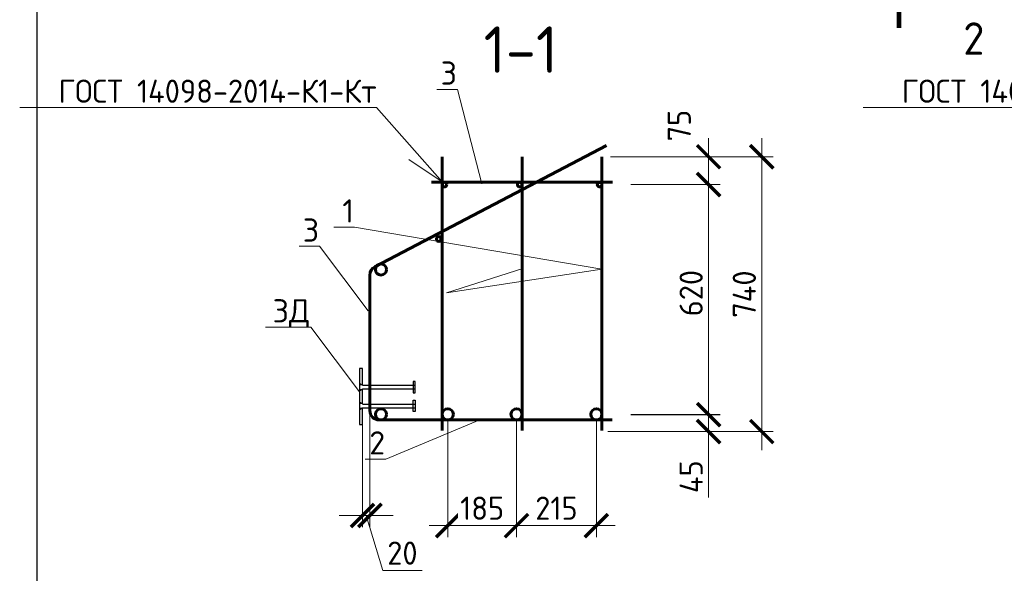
# Model space of a CAD drawing. Header units: millimetres. Extents: x 251864 to 617215, y -272865 to -46010.
# Tile 45 of 53: x 518866 to 529471, y -223575 to -217609. Entities that reach past the tile are written whole.
import ezdxf
from ezdxf import colors
from ezdxf.entities.mleader import LeaderData, LeaderLine
from ezdxf.math import Vec2, Vec3

# ---------------------------------------------------------------- set-up
doc = ezdxf.new("R2010")
doc.units = ezdxf.units.MM
doc.layers.get('Defpoints').update_dxf_attribs({"color": 140})
for name, color, linetype, lineweight in [('Выноски', 20, 'Continuous', 20), ('Изделия закладные', 1, 'Continuous', 30), ('подоснова', 151, 'Continuous', 5), ('Размеры', 54, 'Continuous', 20), ('СО_ОСНОВНАЯ_060', 142, 'Continuous', 60)]:
    doc.layers.add(name, color=color, linetype=linetype, lineweight=lineweight)
doc.layers.add('ТОЛСТЫЕ_ОСНОВНЫЕ', color=6, linetype='Continuous')
doc.styles.add('GOST-2.304_Type-B', font='GOST_Common.ttf')
doc.dimstyles.new('мой', dxfattribs={"dimscale": 100, "dimtxt": 2.5, "dimasz": 2.5, "dimexe": 1.25, "dimexo": 0.625, "dimtad": 1, "dimdec": 0, "dimtxsty": 'GOST-2.304_Type-B', "dimblk": 'ARCHTICK', "dimcen": 2.5, "dimdle": 2, "dimaunit": 1, "dimadec": 1, "dimazin": 2, "dimtfac": 1, "dimtdec": 0, "dimtmove": 1, "dimatfit": 3, "dimfxl": 1, "dimtfill": 1, "dimlwd": -1, "dimlwe": -1, "dimarcsym": 0})

# ---------------------------------------------------------------- blocks, each defined once
blk = doc.blocks.new('*U281')
at = {"layer": 'ТОЛСТЫЕ_ОСНОВНЫЕ', "color": 6}
blk.add_lwpolyline([(20, 5), (205, 5), (205, 292), (20, 292)], close=True, dxfattribs=at)
blk = doc.blocks.new('_None')
blk = doc.blocks.new('_ArchTick')
at = {"color": 0, "linetype": 'ByBlock', "const_width": 0.15}
blk.add_lwpolyline([(-0.5, -0.5), (0.5, 0.5)], dxfattribs=at)
blk = doc.blocks.new('*D1228')
at = {"layer": 'Defpoints', "color": 0, "ltscale": 0.1, "transparency": 16777216}
for p in [(525388, -221866), (526286, -221866), (525138, -222047)]:
    blk.add_point(p, dxfattribs=at)
at = {"layer": 'Размеры', "color": 0, "linetype": 'Continuous', "ltscale": 0.1, "transparency": 16777216}
for p, q in [((526286, -222247), (526286, -221666)), ((525450, -221866), (526411, -221866)), ((525200, -222047), (526411, -222047)), ((526286, -222759), (526286, -222047))]:
    blk.add_line(p, q, dxfattribs=at)
at = {"layer": 'Размеры', "color": 0, "ltscale": 0.1, "transparency": 16777216, "xscale": 250, "yscale": 250, "zscale": 250}
for p, rotation in [((526286, -221866), 90), ((526286, -222047), 270)]:
    blk.add_blockref('_ArchTick', p, dxfattribs=dict(at, rotation=rotation))
at = {"layer": 'Размеры', "color": 0, "ltscale": 0.1, "transparency": 16777216, "insert": (526098, -222534), "char_height": 250, "attachment_point": 5, "rotation": 90, "style": 'GOST-2.304_Type-B', "bg_fill": 3, "box_fill_scale": 1.1, "bg_fill_color": 256, "bg_fill_true_color": 13158600, "bg_fill_transparency": 0}
blk.add_mtext('45', dxfattribs=at)
blk = doc.blocks.new('*D1229')
at = {"layer": 'Defpoints', "color": 0, "ltscale": 0.1, "transparency": 16777216}
for p in [(525388, -219386), (526286, -219386), (525388, -221865)]:
    blk.add_point(p, dxfattribs=at)
at = {"layer": 'Размеры', "color": 0, "linetype": 'Continuous', "ltscale": 0.1, "transparency": 16777216}
for p, q in [((526286, -222065), (526286, -219186)), ((525450, -219386), (526411, -219386)), ((525450, -221865), (526411, -221865))]:
    blk.add_line(p, q, dxfattribs=at)
at = {"layer": 'Размеры', "color": 0, "ltscale": 0.1, "transparency": 16777216, "xscale": 250, "yscale": 250, "zscale": 250}
for p, rotation in [((526286, -219386), 90), ((526286, -221865), 270)]:
    blk.add_blockref('_ArchTick', p, dxfattribs=dict(at, rotation=rotation))
at = {"layer": 'Размеры', "color": 0, "ltscale": 0.1, "transparency": 16777216, "insert": (526098, -220555), "char_height": 250, "attachment_point": 5, "rotation": 90, "style": 'GOST-2.304_Type-B', "bg_fill": 3, "box_fill_scale": 1.1, "bg_fill_color": 256, "bg_fill_true_color": 13158600, "bg_fill_transparency": 0}
blk.add_mtext('620', dxfattribs=at)
blk = doc.blocks.new('*D1230')
at = {"layer": 'Defpoints', "color": 0, "ltscale": 0.1, "transparency": 16777216}
for p in [(525168, -219086), (526286, -219086), (525388, -219386)]:
    blk.add_point(p, dxfattribs=at)
at = {"layer": 'Размеры', "color": 0, "linetype": 'Continuous', "ltscale": 0.1, "transparency": 16777216}
for p, q in [((526286, -219586), (526286, -218886)), ((525230, -219086), (526411, -219086)), ((525450, -219386), (526411, -219386))]:
    blk.add_line(p, q, dxfattribs=at)
at = {"layer": 'Размеры', "color": 0, "ltscale": 0.1, "transparency": 16777216, "xscale": 250, "yscale": 250, "zscale": 250}
for p, rotation in [((526286, -219086), 90), ((526286, -219386), 270)]:
    blk.add_blockref('_ArchTick', p, dxfattribs=dict(at, rotation=rotation))
at = {"layer": 'Размеры', "color": 0, "ltscale": 0.1, "transparency": 16777216, "insert": (525970, -218750), "char_height": 250, "attachment_point": 5, "rotation": 90, "style": 'GOST-2.304_Type-B', "bg_fill": 3, "box_fill_scale": 1.1, "bg_fill_color": 256, "bg_fill_true_color": 13158600, "bg_fill_transparency": 0}
blk.add_mtext('75', dxfattribs=at)
blk = doc.blocks.new('*D1231')
at = {"layer": 'Defpoints', "color": 0, "ltscale": 0.1, "transparency": 16777216}
for p in [(525800, -219086), (525138, -222047), (526858, -222047)]:
    blk.add_point(p, dxfattribs=at)
at = {"layer": 'Размеры', "color": 0, "linetype": 'Continuous', "ltscale": 0.1, "transparency": 16777216}
for p, q in [((526858, -218886), (526858, -222247)), ((525863, -219086), (526983, -219086)), ((525200, -222047), (526983, -222047))]:
    blk.add_line(p, q, dxfattribs=at)
at = {"layer": 'Размеры', "color": 0, "ltscale": 0.1, "transparency": 16777216, "xscale": 250, "yscale": 250, "zscale": 250}
for p, rotation in [((526858, -219086), 90), ((526858, -222047), 270)]:
    blk.add_blockref('_ArchTick', p, dxfattribs=dict(at, rotation=rotation))
at = {"layer": 'Размеры', "color": 0, "ltscale": 0.1, "transparency": 16777216, "insert": (526671, -220566), "char_height": 250, "attachment_point": 5, "rotation": 90, "style": 'GOST-2.304_Type-B', "bg_fill": 3, "box_fill_scale": 1.1, "bg_fill_color": 256, "bg_fill_true_color": 13158600, "bg_fill_transparency": 0}
blk.add_mtext('740', dxfattribs=at)
blk = doc.blocks.new('*D1250')
at = {"layer": 'Defpoints', "color": 0, "ltscale": 0.1, "transparency": 16777216}
for p in [(524217, -221861), (525078, -221861), (524217, -223061)]:
    blk.add_point(p, dxfattribs=at)
at = {"layer": 'Размеры', "color": 0, "linetype": 'Continuous', "ltscale": 0.1, "transparency": 16777216}
for p, q in [((524217, -221924), (524217, -223186)), ((525078, -221924), (525078, -223186)), ((525278, -223061), (524017, -223061))]:
    blk.add_line(p, q, dxfattribs=at)
at = {"layer": 'Размеры', "color": 0, "ltscale": 0.1, "transparency": 16777216, "xscale": 250, "yscale": 250, "zscale": 250, "rotation": 180}
blk.add_blockref('_ArchTick', (524217, -223061), dxfattribs=at)
at = {"layer": 'Размеры', "color": 0, "ltscale": 0.1, "transparency": 16777216, "xscale": 250, "yscale": 250, "zscale": 250}
blk.add_blockref('_ArchTick', (525078, -223061), dxfattribs=at)
at = {"layer": 'Размеры', "color": 0, "ltscale": 0.1, "transparency": 16777216, "insert": (524647, -222873), "char_height": 250, "attachment_point": 5, "style": 'GOST-2.304_Type-B', "bg_fill": 3, "box_fill_scale": 1.1, "bg_fill_color": 256, "bg_fill_true_color": 13158600, "bg_fill_transparency": 0}
blk.add_mtext('215', dxfattribs=at)
blk = doc.blocks.new('*D1251')
at = {"layer": 'Defpoints', "color": 0, "ltscale": 0.1, "transparency": 16777216}
for p in [(523477, -221861), (524217, -222044), (523477, -223061)]:
    blk.add_point(p, dxfattribs=at)
at = {"layer": 'Размеры', "color": 0, "linetype": 'Continuous', "ltscale": 0.1, "transparency": 16777216}
for p, q in [((523477, -221924), (523477, -223186)), ((524217, -222107), (524217, -223186)), ((524417, -223061), (523277, -223061))]:
    blk.add_line(p, q, dxfattribs=at)
at = {"layer": 'Размеры', "color": 0, "ltscale": 0.1, "transparency": 16777216, "xscale": 250, "yscale": 250, "zscale": 250, "rotation": 180}
blk.add_blockref('_ArchTick', (523477, -223061), dxfattribs=at)
at = {"layer": 'Размеры', "color": 0, "ltscale": 0.1, "transparency": 16777216, "xscale": 250, "yscale": 250, "zscale": 250}
blk.add_blockref('_ArchTick', (524217, -223061), dxfattribs=at)
at = {"layer": 'Размеры', "color": 0, "ltscale": 0.1, "transparency": 16777216, "insert": (523847, -222873), "char_height": 250, "attachment_point": 5, "style": 'GOST-2.304_Type-B', "bg_fill": 3, "box_fill_scale": 1.1, "bg_fill_color": 256, "bg_fill_true_color": 13158600, "bg_fill_transparency": 0}
blk.add_mtext('185', dxfattribs=at)
blk = doc.blocks.new('ввввв')
at = {"ltscale": 5}
h = blk.add_hatch(color=256, dxfattribs=at)
h.dxf.hatch_style = 1
h.paths.add_polyline_path([(625470, -158226), (625470, -158258), (625466, -158258), (625466, -158250), (625445, -158226)])
h = blk.add_hatch(color=256, dxfattribs=at)
h.dxf.hatch_style = 1
h.paths.add_polyline_path([(625510, -158226), (625534, -158226), (625514, -158250), (625514, -158258), (625510, -158258)])
h = blk.add_hatch(color=256, dxfattribs=at)
h.dxf.hatch_style = 1
h.paths.add_polyline_path([(625672, -158226), (625647, -158226), (625668, -158250), (625668, -158258), (625672, -158258)])
h = blk.add_hatch(color=256, dxfattribs=at)
h.dxf.hatch_style = 1
h.paths.add_polyline_path([(625712, -158226), (625712, -158258), (625716, -158258), (625716, -158250), (625736, -158226)])
for p, q in [((625466, -158250), (625445, -158226)), ((625514, -158250), (625534, -158226)), ((625668, -158250), (625647, -158226)), ((625716, -158250), (625736, -158226))]:
    blk.add_line(p, q, dxfattribs=at)
at = {"layer": 'Изделия закладные', "lineweight": 30, "ltscale": 25}
for p, q in [((625470, -158258), (625470, -158826)), ((625510, -158258), (625510, -158826)), ((625672, -158258), (625672, -158826)), ((625712, -158258), (625712, -158826))]:
    blk.add_line(p, q, dxfattribs=at)
for points in [[(625712, -158258), (625892, -158258), (625892, -158226), (625290, -158226), (625290, -158258), (625471, -158258)], [(625511, -158258), (625672, -158258)]]:
    blk.add_lwpolyline(points, dxfattribs=at)
for points in [[(625430, -158802), (625550, -158802), (625550, -158826), (625430, -158826)], [(625752, -158802), (625632, -158802), (625632, -158826), (625752, -158826)]]:
    blk.add_lwpolyline(points, close=True, dxfattribs=at)
blk = doc.blocks.new('*D1362')
at = {"layer": 'Defpoints', "color": 0, "ltscale": 0.1, "transparency": 16777216}
for p in [(522638, -221791), (522558, -221884), (522638, -222951)]:
    blk.add_point(p, dxfattribs=at)
at = {"layer": 'Размеры', "color": 0, "linetype": 'Continuous', "ltscale": 0.1, "transparency": 16777216}
for p, q in [((522638, -221853), (522638, -223076)), ((522558, -221947), (522558, -223076)), ((522558, -222951), (522308, -222951)), ((522558, -222951), (522638, -222951)), ((522558, -222951), (522638, -222951)), ((522598, -222951), (522776, -223544)), ((522638, -222951), (522888, -222951)), ((522776, -223544), (523201, -223544))]:
    blk.add_line(p, q, dxfattribs=at)
at = {"layer": 'Размеры', "color": 0, "ltscale": 0.1, "transparency": 16777216, "xscale": 250, "yscale": 250, "zscale": 250}
blk.add_blockref('_ArchTick', (522558, -222951), dxfattribs=at)
at = {"layer": 'Размеры', "color": 0, "ltscale": 0.1, "transparency": 16777216, "xscale": 250, "yscale": 250, "zscale": 250, "rotation": 180}
blk.add_blockref('_ArchTick', (522638, -222951), dxfattribs=at)
at = {"layer": 'Размеры', "color": 0, "ltscale": 0.1, "transparency": 16777216, "insert": (522988, -223357), "char_height": 250, "attachment_point": 5, "style": 'GOST-2.304_Type-B', "bg_fill": 3, "box_fill_scale": 1.1, "bg_fill_color": 256, "bg_fill_true_color": 13158600, "bg_fill_transparency": 0}
blk.add_mtext('20', dxfattribs=at)

msp = doc.modelspace()

# ---------------------------------------------------------------- linework, layer by layer
at = {"layer": 'Выноски', "const_width": 50}
msp.add_lwpolyline([(528336.2, -216698), (528336.2, -217698)], dxfattribs=at)
at = {"layer": 'подоснова', "ltscale": 0.3}
msp.add_line((523416.8, -219357.7), (523056.6, -219116.6), dxfattribs=at)
at = {"layer": 'СО_ОСНОВНАЯ_060', "ltscale": 100}
msp.add_line((522637.6, -221821.8), (522636.5, -220360.8), dxfattribs=at)
for points in [[(523416.7, -219085.9), (523416.7, -222035.9)], [(524277.2, -219085.9), (524277.2, -222035.9)], [(525137.6, -219085.9), (525137.6, -222035.9)], [(525252.6, -219360.9), (523301.7, -219360.9)], [(525246.7, -221921.8), (523295.9, -221921.8)]]:
    msp.add_lwpolyline(points, dxfattribs=at)
for centre, radius in [((523441.7, -219385.9), 25), ((524252.2, -219385.9), 25), ((525112.6, -219385.9), 25), ((523379.6, -219972.3), 25.8), ((522756.5, -220301), 60), ((522757.6, -221861.4), 60), ((523476.7, -221861.4), 60), ((524217.2, -221861.4), 60), ((525077.6, -221861.4), 60)]:
    msp.add_circle(centre, radius, dxfattribs=at)
for centre, start, end in [((522736.5, -220360.8), 117.63964, 180), ((522737.6, -221821.8), 180, 270), ((522737.6, -221821.8), 180, 270)]:
    msp.add_arc(centre, 100, start, end, dxfattribs=at)

# ---------------------------------------------------------------- block references
at = {"xscale": 100, "yscale": 100, "zscale": 100}
msp.add_blockref('*U281', (517048.6, -238510.6), dxfattribs=at)
at = {"layer": 'Размеры', "rotation": 90}
msp.add_blockref('ввввв', (364300.2, -847260.5), dxfattribs=at)

# ---------------------------------------------------------------- texts
at = {"layer": 'Выноски', "style": 'GOST-2.304_Type-B'}
msp.add_text('2', height=350, dxfattribs=at).set_placement((529028.9, -217987.3))
at = {"layer": 'Размеры', "insert": (524264.2, -217931), "char_height": 500, "attachment_point": 5, "style": 'GOST-2.304_Type-B'}
msp.add_mtext_dynamic_manual_height_columns('1-1', width=15225.227, gutter_width=15, heights=[0], dxfattribs=at)

# ---------------------------------------------------------------- leaders
at = {"layer": 'подоснова'}
ml = msp.add_multileader_mtext('Standard', dxfattribs=at)
ml.set_content('{\\fISOCPEUR|b0|i0|c204|p34;3}', color=256, style='GOST-2.304_Type-B')
ml.set_leader_properties(color=256, linetype='ByLayer', lineweight=15)
ml.set_arrow_properties(name='NONE')
ml.build(insert=Vec2(0, 0))
ml.multileader.update_dxf_attribs({"text_left_attachment_type": 6, "text_right_attachment_type": 6, "dogleg_length": 10, "arrow_head_size": 18})
ctx = ml.context
ctx.base_point, ctx.char_height, ctx.arrow_head_size, ctx.landing_gap_size, ctx.plane_origin = Vec3(523405.3, -218359.2), 250, 18, 20, Vec3(530093.1, -218831.9)
ctx.left_attachment, ctx.right_attachment, ctx.text_align_type = 6, 6, 1
notes = []
notes.append((ctx, [(0, (1, 1, 0), (523580.3, -218359.2), (-1, 0), 10, [(1, [(523841.8, -219376.8)], 0, [])])]))
ctx.mtext.insert, ctx.mtext.width, ctx.mtext.alignment, ctx.mtext.flow_direction = Vec3(523487.8, -218059.2), 3036.308, 2, 5
at = {"layer": 'подоснова', "ltscale": 0.3}
ml = msp.add_multileader_mtext('Standard', dxfattribs=at)
ml.set_content('ГОСТ 14098-2014-К1-Кт', color=256, style='GOST-2.304_Type-B')
ml.set_leader_properties(color=256, linetype='ByLayer', lineweight=15)
ml.set_arrow_properties(name='NONE')
ml.build(insert=Vec2(0, 0))
ml.multileader.update_dxf_attribs({"text_left_attachment_type": 6, "text_right_attachment_type": 6, "dogleg_length": 0.1, "arrow_head_size": 0.18})
ctx = ml.context
ctx.base_point, ctx.char_height, ctx.arrow_head_size, ctx.landing_gap_size, ctx.plane_origin = Vec3(519124.6, -218554.1), 250, 0.18, 0.2, Vec3(518533.1, -218102.3)
ctx.left_attachment, ctx.right_attachment, ctx.text_align_type = 6, 6, 2
notes.append((ctx, [(1, (1, 1, 0), (522710.7, -218554.1), (-1, 0), 0.1, [(0, [(523419.1, -219359.5)], 0, [])])]))
ctx.mtext.insert, ctx.mtext.alignment, ctx.mtext.flow_direction = Vec3(522710.4, -218254.1), 3, 5
ml = msp.add_multileader_mtext('Standard', dxfattribs=at)
ml.set_content('ГОСТ 14098-2014-К1-Кт', color=256, style='GOST-2.304_Type-B')
ml.set_leader_properties(color=256, linetype='ByLayer', lineweight=15)
ml.set_arrow_properties(name='NONE')
ml.build(insert=Vec2(0, 0))
ml.multileader.update_dxf_attribs({"text_left_attachment_type": 6, "text_right_attachment_type": 6, "dogleg_length": 0.1, "arrow_head_size": 0.18})
ctx = ml.context
ctx.base_point, ctx.char_height, ctx.arrow_head_size, ctx.landing_gap_size, ctx.plane_origin = Vec3(528208.4, -218554.1), 250, 0.18, 0.2, Vec3(527617, -218102.3)
ctx.left_attachment, ctx.right_attachment, ctx.text_align_type = 6, 6, 2
notes.append((ctx, [(1, (1, 1, 0), (531794.5, -218554.1), (-1, 0), 0.1, [(0, [(532503, -219359.5)], 0, [])])]))
ctx.mtext.insert, ctx.mtext.alignment, ctx.mtext.flow_direction = Vec3(531794.2, -218254.1), 3, 5
at = {"layer": 'подоснова'}
ml = msp.add_multileader_mtext('Standard', dxfattribs=at)
ml.set_content('{\\fISOCPEUR|b0|i0|c204|p34;1}', color=256, style='GOST-2.304_Type-B')
ml.set_leader_properties(color=256, linetype='ByLayer', lineweight=15)
ml.set_arrow_properties(name='NONE')
ml.build(insert=Vec2(0, 0))
ml.multileader.update_dxf_attribs({"text_left_attachment_type": 6, "text_right_attachment_type": 6, "dogleg_length": 10, "arrow_head_size": 18})
ctx = ml.context
ctx.base_point, ctx.char_height, ctx.arrow_head_size, ctx.landing_gap_size, ctx.plane_origin = Vec3(522346.2, -219844.6), 250, 18, 20, Vec3(528984, -220317.3)
ctx.left_attachment, ctx.right_attachment, ctx.text_align_type = 6, 6, 1
notes.append((ctx, [(0, (1, 1, 0), (522471.2, -219844.6), (-1, 0), 10, [(0, [(524284.2, -220290.6), (523464.2, -220550.7), (525137.6, -220295.4)], 0, [])])]))
ctx.mtext.insert, ctx.mtext.width, ctx.mtext.alignment, ctx.mtext.flow_direction = Vec3(522403.7, -219544.6), 3036.308, 2, 5
ml = msp.add_multileader_mtext('Standard', dxfattribs=at)
ml.set_content('{\\fISOCPEUR|b0|i0|c0|p34;3}', color=256, style='GOST-2.304_Type-B')
ml.set_leader_properties(color=256, linetype='ByLayer', lineweight=15)
ml.set_arrow_properties(name='NONE')
ml.build(insert=Vec2(0, 0))
ml.multileader.update_dxf_attribs({"text_left_attachment_type": 6, "text_right_attachment_type": 6, "dogleg_length": 10, "arrow_head_size": 18})
ctx = ml.context
ctx.base_point, ctx.char_height, ctx.arrow_head_size, ctx.landing_gap_size, ctx.plane_origin = Vec3(521920.5, -220051), 250, 18, 20, Vec3(528608.3, -220523.7)
ctx.left_attachment, ctx.right_attachment, ctx.text_align_type = 6, 6, 1
notes.append((ctx, [(0, (1, 1, 0), (522095.5, -220051), (-1, 0), 10, [(1, [(522619.8, -220747.9)], 0, [])])]))
ctx.mtext.insert, ctx.mtext.width, ctx.mtext.alignment, ctx.mtext.flow_direction = Vec3(522003, -219751), 3036.308, 2, 5
ml = msp.add_multileader_mtext('Standard', dxfattribs=at)
ml.set_content('{\\fISOCPEUR|b0|i0|c204|p34;ЗД}', color=256, style='GOST-2.304_Type-B')
ml.set_leader_properties(color=256, linetype='ByLayer', lineweight=15)
ml.set_arrow_properties(name='NONE')
ml.build(insert=Vec2(0, 0))
ml.multileader.update_dxf_attribs({"text_left_attachment_type": 6, "text_right_attachment_type": 6, "dogleg_length": 10, "arrow_head_size": 18})
ctx = ml.context
ctx.base_point, ctx.char_height, ctx.arrow_head_size, ctx.landing_gap_size, ctx.plane_origin = Vec3(521589.7, -220921.2), 250, 18, 20, Vec3(528515, -221393.9)
ctx.left_attachment, ctx.right_attachment, ctx.text_align_type = 6, 6, 1
notes.append((ctx, [(0, (1, 1, 0), (522002.2, -220921.2), (-1, 0), 10, [(1, [(522526.5, -221618.1)], 0, [])])]))
ctx.mtext.insert, ctx.mtext.width, ctx.mtext.alignment, ctx.mtext.flow_direction = Vec3(521791, -220621.2), 3036.308, 2, 5
ml = msp.add_multileader_mtext('Standard', dxfattribs=at)
ml.set_content('{\\fISOCPEUR|b0|i0|c204|p34;2}', color=256, style='GOST-2.304_Type-B')
ml.set_leader_properties(color=256, linetype='ByLayer', lineweight=15)
ml.set_arrow_properties(name='NONE')
ml.build(insert=Vec2(0, 0))
ml.multileader.update_dxf_attribs({"text_left_attachment_type": 6, "text_right_attachment_type": 6, "dogleg_length": 10, "arrow_head_size": 18})
ctx = ml.context
ctx.base_point, ctx.char_height, ctx.arrow_head_size, ctx.landing_gap_size, ctx.plane_origin = Vec3(522634.2, -222344.3), 250, 18, 20, Vec3(529322, -222817)
ctx.left_attachment, ctx.right_attachment, ctx.text_align_type = 6, 6, 1
notes.append((ctx, [(0, (1, 1, 0), (522809.2, -222344.3), (-1, 0), 10, [(1, [(523822.1, -221921.8)], 0, [])])]))
ctx.mtext.insert, ctx.mtext.width, ctx.mtext.alignment, ctx.mtext.flow_direction = Vec3(522716.7, -222044.3), 3036.308, 2, 5
for ctx, leaders in notes:
    for number, flags, end, landing, length, lines in leaders:
        leader = LeaderData()
        leader.index, (leader.has_last_leader_line, leader.has_dogleg_vector, leader.attachment_direction) = number, flags
        leader.last_leader_point, leader.dogleg_vector, leader.dogleg_length = Vec3(end), Vec3(landing), length
        for number, points, colour, breaks in lines:
            line = LeaderLine()
            line.index, line.vertices, line.color, line.breaks = number, Vec3.list(points), colors.encode_raw_color(colour), breaks
            leader.lines.append(line)
        ctx.leaders.append(leader)

# ---------------------------------------------------------------- next in the draw order: dimensions: what is measured, and where the dimension line sits
at = {"layer": 'Размеры', "ltscale": 0.1}
dim = msp.add_linear_dim(base=(526285.8, -221866.4), p1=(525137.6, -222046.9), p2=(525387.6, -221866.4), angle=90, dimstyle='мой', override={"dimlfac": 0.25}, dxfattribs=at)
dim.commit()
dim.dimension.update_dxf_attribs({"geometry": '*D1228', "text_midpoint": (526457.4, -222534.4), "dimtype": 160})

# ---------------------------------------------------------------- next in the draw order: dimensions: what is measured, and where the dimension line sits
dim = msp.add_linear_dim(base=(526285.8, -219385.9), p1=(525387.6, -221865.4), p2=(525387.6, -219385.9), angle=90, dimstyle='мой', override={"dimlfac": 0.25}, dxfattribs=at)
dim.commit()
dim.dimension.update_dxf_attribs({"geometry": '*D1229', "text_midpoint": (526285.8, -220555.2), "dimtype": 160})

# ---------------------------------------------------------------- next in the draw order: dimensions: what is measured, and where the dimension line sits
dim = msp.add_linear_dim(base=(526285.8, -219085.9), p1=(525387.6, -219385.9), p2=(525167.6, -219085.9), angle=90, dimstyle='мой', override={"dimlfac": 0.25}, dxfattribs=at)
dim.commit()
dim.dimension.update_dxf_attribs({"geometry": '*D1230', "text_midpoint": (526157.1, -218750.1), "dimtype": 160})

# ---------------------------------------------------------------- next in the draw order: dimensions: what is measured, and where the dimension line sits
dim = msp.add_linear_dim(base=(526858.3, -222046.9), p1=(525800.5, -219085.9), p2=(525137.6, -222046.9), angle=90, dimstyle='мой', override={"dimlfac": 0.25}, dxfattribs=at)
dim.commit()
dim.dimension.update_dxf_attribs({"geometry": '*D1231', "text_midpoint": (526670.8, -220566.4)})

# ---------------------------------------------------------------- next in the draw order: linework, layer by layer
at = {"layer": 'СО_ОСНОВНАЯ_060', "ltscale": 100}
msp.add_line((522690.1, -220272.2), (525187.8, -218964.3), dxfattribs=at)

# ---------------------------------------------------------------- next in the draw order: dimensions: what is measured, and where the dimension line sits
at = {"layer": 'Размеры', "ltscale": 0.1}
dim = msp.add_linear_dim(base=(524217.2, -223060.9), p1=(525077.6, -221861.4), p2=(524217.2, -221861.4), dimstyle='мой', override={"dimlfac": 0.25}, dxfattribs=at)
dim.commit()
dim.dimension.update_dxf_attribs({"geometry": '*D1250', "text_midpoint": (524647.4, -222873.4)})

# ---------------------------------------------------------------- next in the draw order: dimensions: what is measured, and where the dimension line sits
dim = msp.add_linear_dim(base=(523476.7, -223060.9), p1=(524217.2, -222044.1), p2=(523476.7, -221861.4), dimstyle='мой', override={"dimlfac": 0.25}, dxfattribs=at)
dim.commit()
dim.dimension.update_dxf_attribs({"geometry": '*D1251', "text_midpoint": (523846.9, -222873.4)})

# ---------------------------------------------------------------- next in the draw order: linework, layer by layer
at = {"layer": 'СО_ОСНОВНАЯ_060', "ltscale": 100}
msp.add_line((525246.7, -221921.8), (522737.6, -221921.8), dxfattribs=at)

# ---------------------------------------------------------------- next in the draw order: dimensions: what is measured, and where the dimension line sits
at = {"layer": 'Размеры', "ltscale": 0.1}
dim = msp.add_linear_dim(base=(522637.6, -222950.6), p1=(522557.9, -221884), p2=(522637.6, -221790.9), dimstyle='мой', override={"dimlfac": 0.25}, dxfattribs=at)
dim.commit()
dim.dimension.update_dxf_attribs({"geometry": '*D1362', "text_midpoint": (522838.3, -223356.9)})

doc.saveas('drawing.dxf')
